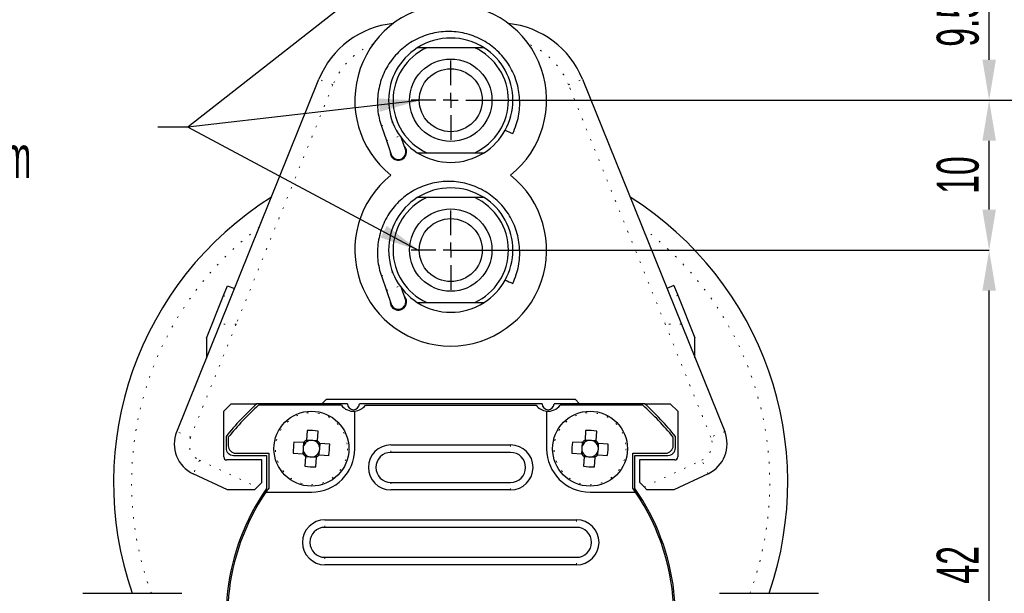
# Model space of a CAD drawing. Header units: millimetres. Extents: x 113 to 1343, y 162 to 690.
# Tile 4 of 46: x 147 to 213, y 490 to 528. Entities that reach past the tile are written whole.
import ezdxf

# ---------------------------------------------------------------- set-up
doc = ezdxf.new("R2010")
doc.units = ezdxf.units.MM
doc.header["$PDSIZE"] = -1
doc.linetypes.add('DOT2', pattern=[0.635, 0, -0.635])
doc.layers.add('LINEE_SOTTILI', color=7, linetype='Continuous')
doc.styles.add('SLDTEXTSTYLE2', font='TXT', dxfattribs={"width": 0.605})
doc.dimstyles.new('SLDDIMSTYLE0', dxfattribs={"dimtxt": 2.8, "dimasz": 2.7, "dimexe": 0, "dimexo": 0.0625, "dimgap": 0.7, "dimtad": 1, "dimrnd": 1e-09, "dimzin": 12, "dimdsep": 46, "dimtxsty": 'SLDTEXTSTYLE2', "dimsah": 1, "dimcen": 0.09, "dimadec": 0, "dimazin": 3, "dimtfac": 1, "dimtdec": 3, "dimtofl": 0, "dimtmove": 0, "dimatfit": 3, "dimfxl": 1, "dimfrac": 2, "dimtolj": 1, "dimtzin": 12, "dimarcsym": 0})
doc.dimstyles.new('SLDDIMSTYLE2', dxfattribs={"dimtxt": 2.8, "dimasz": 2.7, "dimexe": 0, "dimexo": 0.0625, "dimgap": 0.7, "dimtad": 1, "dimdec": 1, "dimlfac": 1.2, "dimrnd": 1e-09, "dimzin": 12, "dimdsep": 46, "dimtxsty": 'SLDTEXTSTYLE2', "dimsah": 1, "dimcen": 0.09, "dimadec": 0, "dimazin": 3, "dimtfac": 1, "dimtdec": 3, "dimtofl": 0, "dimtmove": 0, "dimatfit": 3, "dimfxl": 1, "dimfrac": 2, "dimtolj": 1, "dimtzin": 12, "dimarcsym": 0})

# ---------------------------------------------------------------- blocks, each defined once
blk = doc.blocks.new('*D192')
at = {"layer": 'Defpoints', "color": 0}
for p in [(175.643, 512.715), (211.585, 512.715), (201.393, 470.715)]:
    blk.add_point(p, dxfattribs=at)
at = {"layer": 'LINEE_SOTTILI', "color": 0, "lineweight": -2}
for p, q in [((175.705, 512.715), (211.585, 512.715)), ((211.585, 473.415), (211.585, 510.015)), ((201.455, 470.715), (211.585, 470.715))]:
    blk.add_line(p, q, dxfattribs=at)
at = {"layer": 'LINEE_SOTTILI', "color": 0}
for points in [[(212.035, 510.015), (211.135, 510.015), (211.585, 512.715)], [(211.135, 473.415), (212.035, 473.415), (211.585, 470.715)]]:
    blk.add_solid(points, dxfattribs=at)
at = {"layer": 'LINEE_SOTTILI', "color": 0, "insert": (208.085, 491.715), "char_height": 2.8, "attachment_point": 2, "rotation": 90, "style": 'SLDTEXTSTYLE2'}
blk.add_mtext('\\A1;42', dxfattribs=at)
blk = doc.blocks.new('*D193')
at = {"layer": 'Defpoints', "color": 0}
for p in [(178.243, 522.715), (211.585, 522.715), (175.643, 512.715)]:
    blk.add_point(p, dxfattribs=at)
at = {"layer": 'LINEE_SOTTILI', "color": 0, "lineweight": -2}
for p, q in [((178.305, 522.715), (211.585, 522.715)), ((211.585, 515.415), (211.585, 520.015)), ((175.705, 512.715), (211.585, 512.715))]:
    blk.add_line(p, q, dxfattribs=at)
at = {"layer": 'LINEE_SOTTILI', "color": 0}
for points in [[(212.035, 520.015), (211.135, 520.015), (211.585, 522.715)], [(211.135, 515.415), (212.035, 515.415), (211.585, 512.715)]]:
    blk.add_solid(points, dxfattribs=at)
at = {"layer": 'LINEE_SOTTILI', "color": 0, "insert": (208.085, 517.715), "char_height": 2.8, "attachment_point": 2, "rotation": 90, "style": 'SLDTEXTSTYLE2'}
blk.add_mtext('\\A1;10', dxfattribs=at)
blk = doc.blocks.new('*D196')
at = {"layer": 'Defpoints', "color": 0}
for p in [(178.243, 522.715), (217.585, 522.715), (201.393, 470.715)]:
    blk.add_point(p, dxfattribs=at)
at = {"layer": 'LINEE_SOTTILI', "color": 0, "lineweight": -2}
for p, q in [((178.305, 522.715), (217.585, 522.715)), ((217.585, 473.415), (217.585, 520.015)), ((201.455, 470.715), (217.585, 470.715))]:
    blk.add_line(p, q, dxfattribs=at)
at = {"layer": 'LINEE_SOTTILI', "color": 0}
for points in [[(218.035, 520.015), (217.135, 520.015), (217.585, 522.715)], [(217.135, 473.415), (218.035, 473.415), (217.585, 470.715)]]:
    blk.add_solid(points, dxfattribs=at)
at = {"layer": 'LINEE_SOTTILI', "color": 0, "insert": (214.085, 496.715), "char_height": 2.8, "attachment_point": 2, "rotation": 90, "style": 'SLDTEXTSTYLE2'}
blk.add_mtext('\\A1;52', dxfattribs=at)
blk = doc.blocks.new('SW_CENTERMARKSYMBOL_0')
at = {"layer": 'LINEE_SOTTILI', "color": 0}
for p, q in [((0, 1), (0, 2.65)), ((-1, 0), (-2.65, 0)), ((0, 0), (-0.5, 0)), ((0, 0), (0, 0.5)), ((0, 0), (0, -0.5)), ((0, 0), (0.5, 0)), ((1, 0), (2.65, 0)), ((0, -1), (0, -2.65))]:
    blk.add_line(p, q, dxfattribs=at)
blk = doc.blocks.new('SW_CENTERMARKSYMBOL_1')
at = {"layer": 'LINEE_SOTTILI', "color": 0}
for p, q in [((0, 1), (0, 2.65)), ((-1, 0), (-2.65, 0)), ((0, 0), (-0.5, 0)), ((0, 0), (0, 0.5)), ((0, 0), (0, -0.5)), ((0, 0), (0.5, 0)), ((1, 0), (2.65, 0)), ((0, -1), (0, -2.65))]:
    blk.add_line(p, q, dxfattribs=at)

msp = doc.modelspace()

# ---------------------------------------------------------------- linework, layer by layer
at = {"color": 7, "linetype": 'Continuous', "lineweight": 25}
for p, q in [((174.039, 526.215), (173.413, 526.215)), ((177.247, 526.215), (174.039, 526.215)), ((177.873, 526.215), (177.247, 526.215)), ((160.243, 507.765), (166.848, 524.112)), ((184.438, 524.112), (191.043, 507.765)), ((171.014, 520.989), (171.351, 520.021)), ((171.351, 520.021), (171.671, 519.101)), ((172.615, 519.429), (172.352, 520.187)), ((173.413, 519.215), (174.039, 519.215)), ((174.039, 519.215), (177.247, 519.215)), ((177.247, 519.215), (177.873, 519.215)), ((174.039, 516.215), (173.413, 516.215)), ((177.247, 516.215), (174.039, 516.215)), ((177.873, 516.215), (177.247, 516.215)), ((171.014, 510.989), (171.351, 510.021)), ((160.48, 509.687), (160.742, 510.336)), ((160.742, 510.336), (161.206, 510.148)), ((172.615, 509.429), (172.352, 510.187)), ((190.539, 510.348), (190.075, 510.161)), ((190.539, 510.348), (190.801, 509.699)), ((159.333, 506.847), (160.48, 509.687)), ((171.351, 510.021), (171.671, 509.101)), ((190.801, 509.699), (191.948, 506.859)), ((173.413, 509.215), (174.039, 509.215)), ((174.039, 509.215), (177.247, 509.215)), ((177.247, 509.215), (177.873, 509.215)), ((157.348, 500.598), (160.243, 507.765)), ((191.043, 507.765), (193.933, 500.611)), ((159.333, 506.847), (159.333, 505.512)), ((191.948, 505.525), (191.948, 506.859)), ((160.493, 501.965), (160.993, 502.465)), ((160.993, 502.465), (162.701, 502.465)), ((168.743, 502.465), (162.701, 502.465)), ((168.343, 502.365), (162.814, 502.365)), ((167.043, 502.465), (167.343, 502.765)), ((167.343, 502.765), (183.943, 502.765)), ((181.743, 502.465), (169.543, 502.465)), ((169.943, 502.365), (181.343, 502.365)), ((188.585, 502.465), (182.543, 502.465)), ((188.472, 502.365), (182.943, 502.365)), ((183.943, 502.765), (184.243, 502.465)), ((188.585, 502.465), (190.293, 502.465)), ((190.293, 502.465), (190.793, 501.965)), ((160.493, 498.915), (160.493, 501.965)), ((169.243, 499.465), (169.243, 501.97)), ((182.043, 501.97), (182.043, 499.465)), ((190.793, 501.965), (190.793, 498.915)), ((160.643, 500.28), (160.643, 499.515)), ((160.793, 500.227), (160.793, 499.665)), ((166.049, 500.685), (166.008, 500.03)), ((166.746, 499.983), (166.788, 500.638)), ((184.649, 500.685), (184.608, 500.03)), ((185.346, 499.983), (185.388, 500.638)), ((190.493, 499.665), (190.493, 500.227)), ((190.643, 499.515), (190.643, 500.28)), ((165.824, 499.868), (165.169, 499.909)), ((165.815, 499.869), (165.796, 499.565)), ((166.312, 500.02), (166.008, 500.039)), ((166.747, 499.992), (166.443, 500.012)), ((166.898, 499.495), (166.917, 499.799)), ((167.563, 499.759), (166.908, 499.8)), ((171.643, 499.715), (179.643, 499.715)), ((184.424, 499.868), (183.769, 499.909)), ((184.415, 499.869), (184.396, 499.565)), ((184.912, 500.02), (184.608, 500.039)), ((185.347, 499.992), (185.043, 500.012)), ((185.498, 499.495), (185.517, 499.799)), ((186.163, 499.759), (185.508, 499.8)), ((161.143, 499.015), (163.343, 499.015)), ((161.293, 499.165), (163.493, 499.165)), ((163.343, 499.015), (163.343, 496.8)), ((163.493, 499.165), (163.493, 496.84)), ((165.123, 499.171), (165.778, 499.13)), ((165.788, 499.434), (165.769, 499.13)), ((165.94, 498.946), (165.898, 498.291)), ((165.939, 498.937), (166.243, 498.918)), ((166.374, 498.91), (166.677, 498.89)), ((166.637, 498.245), (166.678, 498.9)), ((166.862, 499.061), (167.517, 499.02)), ((166.871, 499.061), (166.89, 499.365)), ((179.643, 499.215), (171.643, 499.215)), ((183.723, 499.171), (184.378, 499.13)), ((184.388, 499.434), (184.369, 499.13)), ((184.54, 498.946), (184.498, 498.291)), ((184.539, 498.937), (184.843, 498.918)), ((184.974, 498.91), (185.277, 498.89)), ((185.237, 498.245), (185.278, 498.9)), ((185.462, 499.061), (186.117, 499.02)), ((185.471, 499.061), (185.49, 499.365)), ((187.793, 499.165), (189.993, 499.165)), ((187.793, 496.84), (187.793, 499.165)), ((187.943, 499.015), (190.143, 499.015)), ((187.943, 496.8), (187.943, 499.015)), ((163.043, 498.715), (160.693, 498.715)), ((163.043, 497.215), (163.043, 498.715)), ((190.593, 498.715), (188.243, 498.715)), ((188.243, 498.715), (188.243, 497.229)), ((160.743, 496.715), (158.458, 497.78)), ((192.823, 497.793), (190.543, 496.729)), ((162.723, 496.895), (163.043, 497.215)), ((171.643, 497.215), (179.643, 497.215)), ((188.243, 497.229), (188.563, 496.909)), ((162.543, 496.715), (160.743, 496.715)), ((162.543, 496.715), (162.723, 496.895)), ((163.302, 496.565), (166.343, 496.565)), ((179.643, 496.715), (171.643, 496.715)), ((184.943, 496.565), (187.983, 496.565)), ((188.563, 496.909), (188.743, 496.729)), ((190.543, 496.729), (188.743, 496.729)), ((167.243, 494.715), (184.043, 494.715)), ((184.043, 494.215), (167.243, 494.215)), ((167.243, 492.215), (184.043, 492.215)), ((184.043, 491.715), (167.243, 491.715)), ((151.093, 489.815), (153.735, 489.815)), ((153.735, 489.815), (157.693, 489.815)), ((193.593, 489.815), (196.386, 489.815)), ((196.386, 489.815), (200.193, 489.815))]:
    msp.add_line(p, q, dxfattribs=at)
at = {"color": 7, "linetype": 'DOT2', "lineweight": 18}
for p, q in [((167.775, 523.738), (166.848, 524.112)), ((183.511, 523.738), (184.438, 524.112)), ((167.775, 523.738), (161.321, 507.765)), ((189.964, 507.765), (183.511, 523.738)), ((160.48, 509.687), (160.944, 509.499)), ((190.801, 509.699), (190.337, 509.512)), ((161.321, 507.765), (158.275, 500.224)), ((161.321, 507.765), (160.243, 507.765)), ((191.043, 507.765), (189.964, 507.765)), ((193.006, 500.236), (189.964, 507.765)), ((158.275, 500.224), (157.348, 500.598)), ((193.933, 500.611), (193.006, 500.236)), ((171.643, 499.215), (171.643, 499.715)), ((179.643, 499.715), (179.643, 499.215)), ((158.88, 498.687), (158.458, 497.78)), ((158.88, 498.687), (162.723, 496.895)), ((188.563, 496.909), (192.401, 498.699)), ((192.823, 497.793), (192.401, 498.699)), ((171.643, 497.215), (171.643, 496.715)), ((179.643, 496.715), (179.643, 497.215)), ((167.243, 494.215), (167.243, 494.715)), ((184.043, 494.715), (184.043, 494.215)), ((167.243, 492.215), (167.243, 491.715)), ((184.043, 491.715), (184.043, 492.215))]:
    msp.add_line(p, q, dxfattribs=at)
at = {"color": 7, "linetype": 'Continuous', "lineweight": 25}
for centre, radius in [((175.643, 522.715), 2.75), ((175.643, 522.715), 2.1), ((175.643, 512.715), 2.75), ((175.643, 512.715), 2.1), ((166.343, 499.465), 2.5), ((184.943, 499.465), 2.5)]:
    msp.add_circle(centre, radius, dxfattribs=at)
at = {"color": 7, "linetype": 'DOT2', "lineweight": 18}
for centre in [(166.343, 499.465), (184.943, 499.465)]:
    msp.add_circle(centre, 2.404, dxfattribs=at)
at = {"color": 7, "linetype": 'Continuous', "lineweight": 25}
for centre, radius, start, end in [((175.643, 522.715), 6.4, 90, 231.37517), ((175.643, 522.715), 6.4, 308.62483, 90), ((172.411, 521.865), 6, 95.82882, 158), ((178.875, 521.865), 6, 22, 84.17118), ((175.643, 522.715), 4.15, 57.49809, 122.50191), ((175.643, 522.715), 4.15, 122.50191, 237.49809), ((175.643, 522.715), 3.85, 114.61998, 245.38002), ((175.643, 522.715), 3.85, 294.61998, 65.38002), ((175.643, 522.715), 4.15, 302.50191, 57.49809), ((182.136, 526.315), 6.282, 242.97678, 247.99132), ((172.145, 519.258), 0.545, 175.47145, 334.48819), ((172.143, 519.265), 0.5, 199.17249, 19.17249), ((175.643, 522.715), 4.15, 237.49809, 302.50191), ((175.643, 512.715), 6.4, 128.62483, 51.37517), ((175.643, 512.715), 4.15, 57.49809, 122.50191), ((175.638, 497.195), 22.5, 122.13324, 199.14743), ((175.643, 512.715), 4.15, 122.50191, 237.49809), ((175.643, 512.715), 3.85, 114.61998, 245.38002), ((175.643, 512.715), 3.85, 294.61998, 65.38002), ((175.643, 512.715), 4.15, 302.50191, 57.49809), ((175.638, 497.195), 22.5, 340.85257, 57.82645), ((182.136, 516.315), 6.282, 242.97678, 247.99132), ((172.143, 509.265), 0.5, 199.17249, 19.17249), ((172.145, 509.258), 0.545, 175.47145, 334.48819), ((175.643, 512.715), 4.15, 237.49809, 302.50191), ((175.643, 488.215), 19.25, 132.24645, 141.18929), ((175.643, 488.215), 19.1, 132.19718, 141.03105), ((169.143, 502.965), 1, 216.8699, 275.73917), ((169.143, 502.465), 0.4, 180, 0), ((169.143, 502.965), 1, 275.73917, 323.1301), ((182.143, 502.965), 1, 216.8699, 264.26083), ((182.143, 502.465), 0.4, 180, 0), ((182.143, 502.965), 1, 264.26083, 323.1301), ((175.643, 488.215), 19.1, 38.96895, 47.80282), ((175.643, 488.215), 19.25, 38.81071, 47.75355), ((159.387, 499.774), 2.2, 158, 245), ((165.863, 491.849), 8.838, 83.99541, 88.79435), ((184.463, 491.849), 8.838, 83.99541, 88.79435), ((191.894, 499.786), 2.2, 295, 22), ((161.293, 499.665), 0.5, 180, 270), ((173.958, 498.985), 8.838, 173.99541, 178.79435), ((166.343, 499.465), 0.556, 169.62881, 183.16095), ((166.343, 499.465), 0.556, 134.67667, 169.62881), ((166.343, 499.465), 0.657, 120.66454, 142.12523), ((166.343, 499.465), 0.556, 128.11309, 134.67667), ((166.343, 499.465), 0.556, 93.16095, 128.11309), ((166.343, 499.465), 0.556, 79.62881, 93.16095), ((166.343, 499.465), 0.556, 44.67667, 79.62881), ((166.343, 499.465), 0.556, 38.11309, 44.67667), ((166.343, 499.465), 0.657, 30.66454, 52.12523), ((166.343, 499.465), 0.556, 3.16095, 38.11309), ((158.727, 499.945), 8.838, 353.99541, 358.79435), ((171.643, 498.215), 1.5, 90, 270), ((179.643, 498.215), 1.5, 270, 90), ((192.558, 498.985), 8.838, 173.99541, 178.79435), ((184.943, 499.465), 0.556, 169.62881, 183.16095), ((184.943, 499.465), 0.556, 134.67667, 169.62881), ((184.943, 499.465), 0.657, 120.66454, 142.12523), ((184.943, 499.465), 0.556, 128.11309, 134.67667), ((184.943, 499.465), 0.556, 93.16095, 128.11309), ((184.943, 499.465), 0.556, 79.62881, 93.16095), ((184.943, 499.465), 0.556, 44.67667, 79.62881), ((184.943, 499.465), 0.556, 38.11309, 44.67667), ((184.943, 499.465), 0.657, 30.66454, 52.12523), ((184.943, 499.465), 0.556, 3.16095, 38.11309), ((177.327, 499.945), 8.838, 353.99541, 358.79435), ((189.993, 499.665), 0.5, 270, 0), ((160.693, 498.915), 0.2, 180, 270), ((161.143, 499.515), 0.5, 180, 270), ((166.343, 499.465), 0.657, 210.66454, 232.12523), ((166.343, 499.465), 0.556, 183.16095, 218.11309), ((166.343, 499.465), 0.556, 218.11309, 224.67667), ((166.343, 499.465), 0.556, 224.67667, 259.62881), ((166.343, 499.465), 0.556, 259.62881, 273.16095), ((166.343, 499.465), 2.9, 270, 0), ((166.343, 499.465), 0.556, 273.16095, 308.11309), ((166.343, 499.465), 0.657, 300.66454, 322.12523), ((166.343, 499.465), 0.556, 308.11309, 314.67667), ((166.343, 499.465), 0.556, 314.67667, 349.62881), ((166.343, 499.465), 0.556, 349.62881, 3.16095), ((171.643, 498.215), 1, 90, 270), ((179.643, 498.215), 1, 270, 90), ((184.943, 499.465), 2.9, 180, 270), ((184.943, 499.465), 0.657, 210.66454, 232.12523), ((184.943, 499.465), 0.556, 183.16095, 218.11309), ((184.943, 499.465), 0.556, 218.11309, 224.67667), ((184.943, 499.465), 0.556, 224.67667, 259.62881), ((184.943, 499.465), 0.556, 259.62881, 273.16095), ((184.943, 499.465), 0.556, 273.16095, 308.11309), ((184.943, 499.465), 0.657, 300.66454, 322.12523), ((184.943, 499.465), 0.556, 308.11309, 314.67667), ((184.943, 499.465), 0.556, 314.67667, 349.62881), ((184.943, 499.465), 0.556, 349.62881, 3.16095), ((190.143, 499.515), 0.5, 270, 0), ((190.593, 498.915), 0.2, 270, 0), ((166.823, 507.08), 8.838, 263.99541, 268.79435), ((185.423, 507.08), 8.838, 263.99541, 268.79435), ((175.643, 488.215), 15, 145.08479, 201.55214), ((175.643, 488.215), 14.9, 145.91635, 202.98242), ((175.643, 488.215), 14.9, 144.63052, 145.91635), ((175.643, 488.215), 14.9, 34.08365, 35.36948), ((175.643, 488.215), 15, 338.25898, 34.91521), ((175.643, 488.215), 14.9, 328.43336, 34.08365), ((167.243, 493.215), 1.5, 90, 270), ((184.043, 493.215), 1.5, 270, 90), ((167.243, 493.215), 1, 90, 270), ((184.043, 493.215), 1, 270, 90)]:
    msp.add_arc(centre, radius, start, end, dxfattribs=at)
at = {"color": 7, "linetype": 'DOT2', "lineweight": 18}
for centre, radius, start, end in [((172.411, 521.865), 5, 112.97802, 158), ((178.875, 521.865), 5, 22, 67.02198), ((168.439, 529.977), 9.349, 285.9901, 290.83723), ((168.882, 528.731), 9.053, 285.82626, 291.8332), ((175.638, 497.195), 21.3, 126.87448, 200.2721), ((175.638, 497.195), 21.3, 339.7279, 53.07723), ((168.439, 519.977), 9.349, 285.9901, 290.83723), ((168.882, 518.731), 9.053, 285.82626, 291.8332), ((159.387, 499.774), 1.2, 158, 245), ((191.894, 499.786), 1.2, 295, 22)]:
    msp.add_arc(centre, radius, start, end, dxfattribs=at)
at = {"color": 7, "linetype": 'Continuous', "lineweight": 25}
for centre, major_axis, start_param, end_param in [((166.275, 499.469), (0.487, -0.031), 3.005647, 3.277538), ((166.347, 499.533), (0.031, 0.487), 6.14724, 6.419131), ((184.875, 499.469), (0.487, -0.031), 3.005647, 3.277538), ((184.947, 499.533), (0.031, 0.487), 6.14724, 6.419131), ((166.339, 499.396), (0.031, 0.487), 3.005647, 3.277538), ((166.411, 499.46), (0.487, -0.031), 6.14724, 6.419131), ((184.939, 499.396), (0.031, 0.487), 3.005647, 3.277538), ((185.011, 499.46), (0.487, -0.031), 6.14724, 6.419131)]:
    msp.add_ellipse(centre, major_axis=major_axis, ratio=0.990116, start_param=start_param, end_param=end_param, dxfattribs=at)
for points, knots in [([(179.782, 520.491), (179.866, 520.687), (180.104, 521.238), (180.285, 522.221), (180.225, 523.389), (179.879, 524.51), (179.273, 525.513), (178.441, 526.339), (177.433, 526.938), (176.31, 527.276), (175.139, 527.331), (173.989, 527.1), (172.93, 526.598), (172.024, 525.853), (171.326, 524.911), (170.877, 523.828), (170.707, 522.67), (170.792, 521.706), (170.96, 521.162), (171.014, 520.989)], [0, 0, 0, 0, 0.034388, 0.096709, 0.159137, 0.221564, 0.283992, 0.34642, 0.408849, 0.471278, 0.533708, 0.596139, 0.65857, 0.721001, 0.783432, 0.845862, 0.908291, 0.970719, 1, 1, 1, 1]), ([(172.637, 519.023), (172.66, 519.084), (172.7, 519.188), (172.692, 519.365), (172.641, 519.507), (172.587, 519.6), (172.548, 519.635), (172.542, 519.64)], [0, 0, 0, 0, 0.348606, 0.601363, 0.802132, 0.970085, 1, 1, 1, 1]), ([(179.782, 510.491), (179.866, 510.687), (180.104, 511.238), (180.285, 512.221), (180.225, 513.389), (179.879, 514.51), (179.273, 515.513), (178.441, 516.339), (177.433, 516.938), (176.31, 517.276), (175.139, 517.331), (173.989, 517.1), (172.93, 516.598), (172.024, 515.853), (171.326, 514.911), (170.877, 513.828), (170.707, 512.67), (170.792, 511.706), (170.96, 511.162), (171.014, 510.989)], [0, 0, 0, 0, 0.034388, 0.096709, 0.159137, 0.221564, 0.283992, 0.34642, 0.408849, 0.471278, 0.533708, 0.596139, 0.65857, 0.721001, 0.783432, 0.845862, 0.908291, 0.970719, 1, 1, 1, 1]), ([(172.637, 509.023), (172.66, 509.084), (172.7, 509.188), (172.692, 509.365), (172.641, 509.507), (172.587, 509.6), (172.548, 509.635), (172.542, 509.64)], [0, 0, 0, 0, 0.348606, 0.601363, 0.802132, 0.970085, 1, 1, 1, 1]), ([(165.952, 499.86), (165.95, 499.86), (165.91, 499.863), (165.867, 499.865), (165.829, 499.868), (165.824, 499.868)], [0, 0, 0, 0, 0.0546533, 0.8863107, 1, 1, 1, 1]), ([(166.008, 500.03), (166.008, 500.025), (166.005, 499.987), (166.002, 499.944), (166, 499.905), (166, 499.902)], [0, 0, 0, 0, 0.113689, 0.945347, 1, 1, 1, 1]), ([(166.738, 499.856), (166.738, 499.858), (166.741, 499.898), (166.744, 499.94), (166.746, 499.979), (166.746, 499.983)], [0, 0, 0, 0, 0.0546533, 0.8863107, 1, 1, 1, 1]), ([(166.908, 499.8), (166.903, 499.8), (166.865, 499.803), (166.823, 499.805), (166.783, 499.808), (166.78, 499.808)], [0, 0, 0, 0, 0.113689, 0.945347, 1, 1, 1, 1]), ([(184.552, 499.86), (184.55, 499.86), (184.51, 499.863), (184.467, 499.865), (184.429, 499.868), (184.424, 499.868)], [0, 0, 0, 0, 0.0546533, 0.8863107, 1, 1, 1, 1]), ([(184.608, 500.03), (184.608, 500.025), (184.605, 499.987), (184.602, 499.944), (184.6, 499.905), (184.6, 499.902)], [0, 0, 0, 0, 0.113689, 0.945347, 1, 1, 1, 1]), ([(185.338, 499.856), (185.338, 499.858), (185.341, 499.898), (185.344, 499.94), (185.346, 499.979), (185.346, 499.983)], [0, 0, 0, 0, 0.0546533, 0.8863107, 1, 1, 1, 1]), ([(185.508, 499.8), (185.503, 499.8), (185.465, 499.803), (185.423, 499.805), (185.383, 499.808), (185.38, 499.808)], [0, 0, 0, 0, 0.113689, 0.945347, 1, 1, 1, 1]), ([(165.778, 499.13), (165.782, 499.129), (165.821, 499.127), (165.863, 499.124), (165.903, 499.122), (165.905, 499.122)], [0, 0, 0, 0, 0.1136893, 0.9453467, 1, 1, 1, 1]), ([(165.948, 499.074), (165.947, 499.071), (165.945, 499.032), (165.942, 498.989), (165.94, 498.951), (165.94, 498.946)], [0, 0, 0, 0, 0.054653, 0.886311, 1, 1, 1, 1]), ([(166.678, 498.9), (166.678, 498.904), (166.681, 498.943), (166.683, 498.985), (166.686, 499.025), (166.686, 499.027)], [0, 0, 0, 0, 0.113689, 0.945347, 1, 1, 1, 1]), ([(166.734, 499.069), (166.736, 499.069), (166.776, 499.067), (166.818, 499.064), (166.857, 499.062), (166.862, 499.061)], [0, 0, 0, 0, 0.054653, 0.886311, 1, 1, 1, 1]), ([(184.378, 499.13), (184.382, 499.129), (184.421, 499.127), (184.463, 499.124), (184.503, 499.122), (184.505, 499.122)], [0, 0, 0, 0, 0.113689, 0.945347, 1, 1, 1, 1]), ([(184.548, 499.074), (184.547, 499.071), (184.545, 499.032), (184.542, 498.989), (184.54, 498.951), (184.54, 498.946)], [0, 0, 0, 0, 0.054653, 0.886311, 1, 1, 1, 1]), ([(185.278, 498.9), (185.278, 498.904), (185.281, 498.943), (185.283, 498.985), (185.286, 499.025), (185.286, 499.027)], [0, 0, 0, 0, 0.113689, 0.945347, 1, 1, 1, 1]), ([(185.334, 499.069), (185.336, 499.069), (185.376, 499.067), (185.418, 499.064), (185.457, 499.062), (185.462, 499.061)], [0, 0, 0, 0, 0.054653, 0.886311, 1, 1, 1, 1])]:
    msp.add_open_spline(points, degree=3, knots=knots, dxfattribs=at)
at = {"layer": 'LINEE_SOTTILI', "color": 7}
for p, q in [((211.585, 525.415), (211.585, 530.292)), ((178.305, 522.715), (211.585, 522.715))]:
    msp.add_line(p, q, dxfattribs=at)
msp.add_solid([(211.135, 525.415), (212.035, 525.415), (211.585, 522.715)], dxfattribs=at)

# ---------------------------------------------------------------- block references
for name, p in [('SW_CENTERMARKSYMBOL_0', (175.643, 522.715)), ('SW_CENTERMARKSYMBOL_1', (175.643, 512.715))]:
    msp.add_blockref(name, p, dxfattribs=at)

# ---------------------------------------------------------------- texts
at = {"layer": 'LINEE_SOTTILI', "color": 7, "insert": (208.085, 527.853), "char_height": 2.8, "attachment_point": 2, "rotation": 90, "style": 'SLDTEXTSTYLE2'}
msp.add_mtext('{9.5}', dxfattribs=at)
at = {"layer": 'LINEE_SOTTILI', "color": 7, "char_height": 2.8, "attachment_point": 1, "style": 'SLDTEXTSTYLE2'}
for s, insert in [('Foro M5', (136.194, 524.13)), ('prof. 10mm', (136.194, 520.33))]:
    msp.add_mtext(s, dxfattribs=dict(at, insert=insert))

# ---------------------------------------------------------------- dimensions: what is measured, and where the dimension line sits
at = {"layer": 'LINEE_SOTTILI', "color": 7}
for base, p1, p2, picture, middle in [((211.585, 522.715), (175.643, 512.715), (178.243, 522.715), '*D193', (211.585, 517.715)), ((217.585, 522.715), (201.393, 470.715), (178.243, 522.715), '*D196', (217.585, 496.715)), ((211.585, 512.715), (201.393, 470.715), (175.643, 512.715), '*D192', (211.585, 491.715))]:
    dim = msp.add_linear_dim(base=base, p1=p1, p2=p2, angle=90, dimstyle='SLDDIMSTYLE0', dxfattribs=at)
    dim.commit()
    dim.dimension.update_dxf_attribs({"geometry": picture, "text_midpoint": middle, "dimtype": 160})

# ---------------------------------------------------------------- leaders
for points in [[(173.543, 533.014), (158.095, 520.915), (156.095, 520.915)], [(173.543, 522.696), (158.095, 520.915), (156.095, 520.915)], [(173.543, 512.672), (158.095, 520.915), (156.095, 520.915)]]:
    msp.add_leader(points, dimstyle='SLDDIMSTYLE2', dxfattribs=at)

doc.saveas('drawing.dxf')
